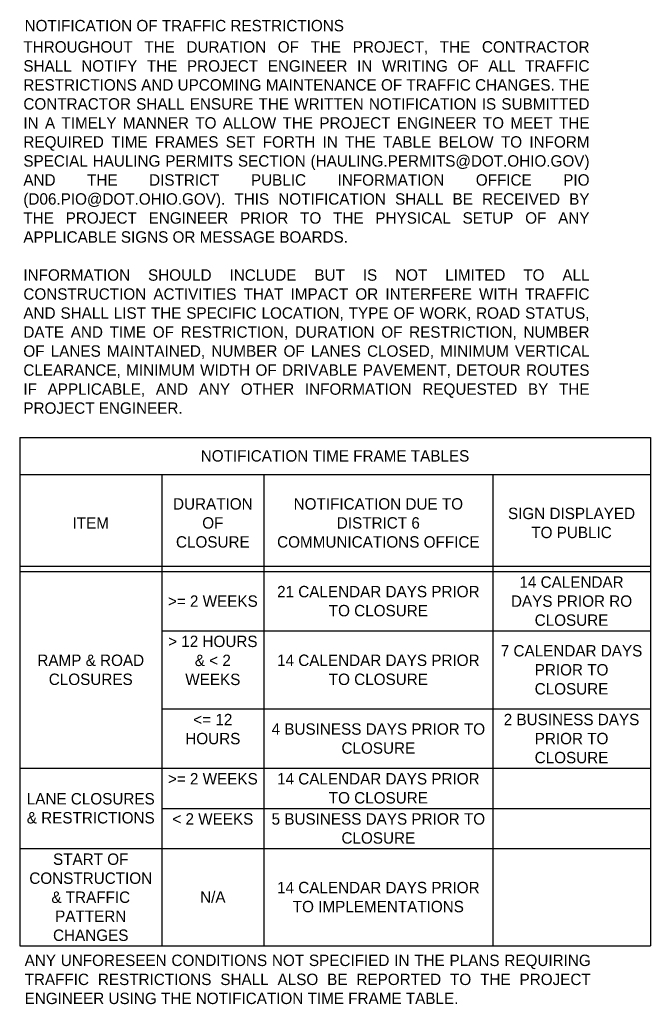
# Paper-space layout 'GENERAL NOTES 1' of a CAD drawing. Header units: feet. Extents: x 2 to 54.8, y -15.3 to 22.7.
# Tile 3 of 4: x 35.6 to 43.3, y -15.3 to -3.3. Entities that reach past the tile are written whole.
import ezdxf

# ---------------------------------------------------------------- set-up
doc = ezdxf.new("R2010")
doc.units = ezdxf.units.FT
doc.header["$MEASUREMENT"] = 0
doc.layers.add('SH_Text', color=7, linetype='Continuous')
doc.styles.add('Slanted-Normal', font='font31.shx', dxfattribs={"height": 0.14})
doc.styles.get("Standard").update_dxf_attribs({"font": 'arial.ttf'})

# ---------------------------------------------------------------- blocks, each defined once
blk = doc.blocks.new('*T883')
at = {"layer": 'SH_Text', "color": 0, "linetype": 'ByBlock', "lineweight": -2, "transparency": 16777216}
for p, q in [((0, 0), (7.743, 0)), ((0, 0), (0, -6.24)), ((7.743, 0), (7.743, -6.24)), ((0, -0.453), (7.743, -0.453)), ((1.743, -0.453), (1.743, -6.24)), ((2.998, -0.453), (2.998, -6.24)), ((5.807, -0.453), (5.807, -6.24)), ((0, -1.647), (7.743, -1.647)), ((1.743, -2.373), (7.743, -2.373)), ((1.743, -3.333), (7.743, -3.333)), ((0, -4.06), (7.743, -4.06)), ((1.743, -4.553), (7.743, -4.553)), ((0, -5.047), (7.743, -5.047)), ((0, -6.24), (7.743, -6.24))]:
    blk.add_line(p, q, dxfattribs=at)
at = {"layer": 'SH_Text', "color": 0, "transparency": 16777216, "char_height": 0.14}
for s, insert, width, attachment_point in [('{\\Ffont31|c0;NOTIFICATION TIME FRAME TABLES}', (3.871, -0.227), 7.62253, 5), ('{\\Ffont31|c0;DURATION OF CLOSURE}', (2.371, -1.05), 1.13498, 5), ('{\\Ffont31|c0;NOTIFICATION DUE TO DISTRICT 6 COMMUNICATIONS OFFICE}', (4.403, -1.05), 2.68873, 5), ('{\\Ffont31|c0;SIGN DISPLAYED TO PUBLIC }', (6.775, -1.05), 1.81563, 5), ('{\\Ffont31|c0;ITEM}', (0.872, -1.05), 1.62319, 5), ('{\\Ffont31|c0;21 CALENDAR DAYS PRIOR TO CLOSURE}', (4.403, -2.01), 2.68873, 5), ('{\\Ffont31|c0;14 CALENDAR DAYS PRIOR RO CLOSURE}', (6.775, -2.01), 1.81563, 5), ('{\\Ffont31|c0;>= 2 WEEKS}', (2.371, -2.01), 1.13498, 5), ('{\\Ffont31|c0;> 12 HOURS & < 2 WEEKS}', (2.371, -2.433), 1.13498, 2), ('{\\Ffont31|c0;RAMP & ROAD CLOSURES}', (0.872, -2.853), 1.62319, 5), ('{\\Ffont31|c0;14 CALENDAR DAYS PRIOR TO CLOSURE}', (4.403, -2.853), 2.68873, 5), ('{\\Ffont31|c0;7 CALENDAR DAYS PRIOR TO CLOSURE}', (6.775, -2.853), 1.81563, 5), ('{\\Ffont31|c0;<= 12 HOURS}', (2.371, -3.393), 1.13498, 2), ('{\\Ffont31|c0;4 BUSINESS DAYS PRIOR TO CLOSURE}', (4.403, -3.697), 2.68873, 5), ('{\\Ffont31|c0;2 BUSINESS DAYS PRIOR TO CLOSURE}', (6.775, -3.697), 1.81563, 5), ('{\\Ffont31|c0;>= 2 WEEKS}', (2.371, -4.12), 1.13498, 2), ('{\\Ffont31|c0;14 CALENDAR DAYS PRIOR TO CLOSURE}', (4.403, -4.12), 2.68873, 2), ('{\\Ffont31|c0;LANE CLOSURES & RESTRICTIONS}', (0.872, -4.553), 1.62319, 5), ('{\\Ffont31|c0;< 2 WEEKS}', (2.371, -4.613), 1.13498, 2), ('{\\Ffont31|c0;5 BUSINESS DAYS PRIOR TO CLOSURE}', (4.403, -4.613), 2.68873, 2), ('{\\Ffont31|c0;START OF CONSTRUCTION & TRAFFIC PATTERN CHANGES}', (0.872, -5.107), 1.62319, 2), ('{\\Ffont31|c0;14 CALENDAR DAYS PRIOR TO IMPLEMENTATIONS}', (4.403, -5.643), 2.68873, 5), ('{\\Ffont31|c0;N/A}', (2.371, -5.643), 1.13498, 5)]:
    blk.add_mtext(s, dxfattribs=dict(at, insert=insert, width=width, attachment_point=attachment_point))

psp = doc.layouts.new('GENERAL NOTES 1')

# ---------------------------------------------------------------- linework, layer by layer
at = {"layer": 'SH_Text'}
psp.add_lwpolyline([(35.586, -9.963), (43.328, -9.963)], dxfattribs=at)

# ---------------------------------------------------------------- block references
psp.add_blockref('*T883', (35.586, -8.382))

# ---------------------------------------------------------------- texts
at = {"layer": 'SH_Text', "insert": (35.646, -3.256), "char_height": 0.14, "width": 4.89293, "attachment_point": 1, "style": 'Slanted-Normal'}
psp.add_mtext('NOTIFICATION OF TRAFFIC RESTRICTIONS', dxfattribs=at)
at = {"layer": 'SH_Text', "char_height": 0.14, "attachment_point": 1}
for s, insert in [('\\pxqj;{\\Ffont31|c0;THROUGHOUT THE DURATION OF THE PROJECT, THE CONTRACTOR SHALL NOTIFY THE PROJECT ENGINEER IN WRITING OF ALL TRAFFIC RESTRICTIONS AND UPCOMING MAINTENANCE OF TRAFFIC CHANGES. THE CONTRACTOR SHALL ENSURE THE WRITTEN NOTIFICATION IS SUBMITTED IN A TIMELY MANNER TO ALLOW THE PROJECT ENGINEER TO MEET THE REQUIRED TIME FRAMES SET FORTH IN THE TABLE BELOW TO INFORM SPECIAL HAULING PERMITS SECTION (HAULING.PERMITS@DOT.OHIO.GOV) AND THE DISTRICT PUBLIC INFORMATION OFFICE PIO (D06.PIO@DOT.OHIO.GOV). THIS NOTIFICATION SHALL BE RECEIVED BY THE PROJECT ENGINEER PRIOR TO THE PHYSICAL SETUP OF ANY APPLICABLE SIGNS OR MESSAGE BOARDS. \\P\\PINFORMATION SHOULD INCLUDE BUT IS NOT LIMITED TO ALL CONSTRUCTION ACTIVITIES THAT IMPACT OR INTERFERE WITH TRAFFIC AND SHALL LIST THE SPECIFIC LOCATION, TYPE OF WORK, ROAD STATUS, DATE AND TIME OF RESTRICTION, DURATION OF RESTRICTION, NUMBER OF LANES MAINTAINED, NUMBER OF LANES CLOSED, MINIMUM VERTICAL CLEARANCE, MINIMUM WIDTH OF DRIVABLE PAVEMENT, DETOUR ROUTES IF APPLICABLE, AND ANY OTHER INFORMATION REQUESTED BY THE PROJECT ENGINEER.}', (35.631, -3.517)), ('\\pxqj;{\\Ffont31|c0;ANY UNFORESEEN CONDITIONS NOT SPECIFIED IN THE PLANS REQUIRING TRAFFIC RESTRICTIONS SHALL ALSO BE REPORTED TO THE PROJECT ENGINEER USING THE NOTIFICATION TIME FRAME TABLE. }', (35.646, -14.731))]:
    psp.add_mtext_dynamic_manual_height_columns(s, width=6.93, gutter_width=1, heights=[0], dxfattribs=dict(at, insert=insert))

doc.saveas('drawing.dxf')
